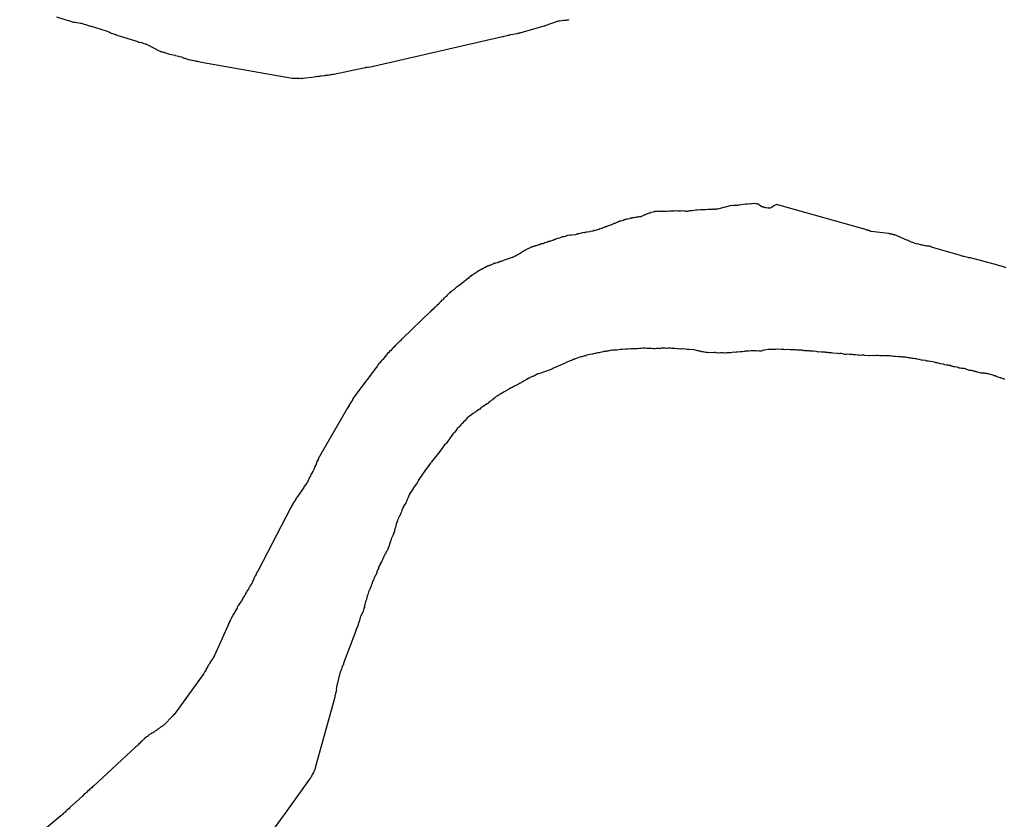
# Model space of a CAD drawing. Header units: feet. Extents: x 30669 to 99318, y 4696 to 26220.
# Tile 24 of 128: x 75451 to 76576, y 17388 to 18301. Entities that reach past the tile are written whole.
import ezdxf

# ---------------------------------------------------------------- set-up
doc = ezdxf.new("R2010")
doc.units = ezdxf.units.FT
doc.header["$LTSCALE"] = 600
doc.header["$MEASUREMENT"] = 0
doc.layers.add('ELTWR', color=2, linetype='CONTINUOUS')

msp = doc.modelspace()

# ---------------------------------------------------------------- linework, layer by layer
at = {"layer": 'ELTWR', "elevation": -54.7}
for points in [[(75493.2, 18304.7), (75506.3, 18300.5), (75507.1, 18300.3), (75508.3, 18300), (75509.8, 18299.4), (75511, 18299), (75511.9, 18298.8), (75513.1, 18298.4), (75514.5, 18298.4), (75520.6, 18297.3), (75521.4, 18297.2), (75522.3, 18297.1), (75524.7, 18296.3), (75526.2, 18295.7), (75529.7, 18294.5), (75530.6, 18294.4), (75531.8, 18294), (75532.6, 18293.9), (75533.8, 18293.5), (75535.6, 18293.2), (75536.7, 18292.8), (75551, 18288.2), (75551.6, 18287.8), (75552.8, 18287.4), (75553.4, 18286.9), (75554.3, 18286.8), (75555.6, 18285.9), (75557.3, 18285.6), (75557.9, 18285.1), (75559.7, 18284.8), (75560.3, 18284.3), (75561.2, 18284.2), (75562.1, 18283.5), (75586.1, 18276.2), (75586.7, 18275.7), (75590.2, 18275.2), (75591.4, 18274.8), (75592.2, 18274.6), (75592.9, 18274.2), (75594.6, 18273.9), (75595.3, 18273.4), (75595.8, 18273.5), (75596.4, 18273), (75597.6, 18272.6), (75610.5, 18265.6), (75611.4, 18265.5), (75612, 18265), (75612.9, 18264.9), (75613.2, 18264.6), (75614.1, 18264.5), (75614.4, 18264.2), (75614.6, 18264.6), (75615.3, 18264.1), (75615.8, 18264.2), (75616.2, 18264), (75616.7, 18264), (75617, 18263.8), (75618.2, 18263.4), (75619.7, 18262.8), (75621.2, 18262.2), (75622.4, 18261.8), (75628.5, 18260.8), (75629.1, 18260.3), (75632.6, 18259.7), (75633.2, 18259.3), (75635.8, 18258.8), (75636.5, 18258.4), (75637.3, 18258.2), (75638, 18257.7), (75639.1, 18257.4), (75640, 18257.2), (75640.6, 18256.8), (75641.8, 18256.4), (75642.7, 18256.2), (75643.9, 18255.8), (75645.6, 18255.6), (75646.5, 18255.4), (75648.2, 18255.1), (75649.4, 18254.7), (75652, 18254.3), (75652.7, 18253.8), (75653.2, 18253.9), (75654.1, 18253.8), (75655.3, 18253.4), (75658.7, 18252.8), (75762.4, 18234.4), (75763, 18234.5), (75763.8, 18234.4), (75764.9, 18234.6), (75765.8, 18234.4), (75766.9, 18234.6), (75768.3, 18234.5), (75769.2, 18234.4), (75769.8, 18234.5), (75770.6, 18234.3), (75771.7, 18234.5), (75772.6, 18234.3), (75773.1, 18234.4), (75774, 18234.3), (75775.1, 18234.4), (75787.5, 18236.1), (75789.7, 18236.4), (75790.5, 18236.8), (75792.3, 18236.5), (75793, 18236.9), (75793.9, 18236.8), (75794.7, 18237.2), (75795.6, 18237), (75798.9, 18237.5), (75799.7, 18237.4), (75800.5, 18237.8), (75801.6, 18238), (75802.5, 18237.8), (75803.3, 18238.2), (75804.1, 18238.1), (75804.7, 18238.2), (75805.5, 18238.6), (75806.3, 18238.4), (75806.9, 18238.5), (75807.7, 18238.9), (75808.5, 18238.8), (75809.3, 18239.2), (75809.9, 18239.2), (75845.9, 18246.5), (75846.5, 18246.6), (75847.3, 18247), (75848.1, 18246.9), (75848.9, 18247.3), (75849.8, 18247.1), (75854.2, 18247.8), (75855, 18248.2), (75856.6, 18248.4), (76002.7, 18282), (76003.8, 18282.2), (76004.6, 18282.6), (76007.9, 18283.1), (76008.7, 18283.5), (76009.8, 18283.7), (76010.6, 18284.1), (76011.4, 18283.9), (76012.2, 18284.3), (76015, 18284.8), (76019.4, 18285.4), (76020.2, 18285.8), (76021, 18285.7), (76021.8, 18286.1), (76022.9, 18286.3), (76023.7, 18286.7), (76025.3, 18286.9), (76026.1, 18287.3), (76026.7, 18287.4), (76050.1, 18294.1), (76051.2, 18294.3), (76051.5, 18294.6), (76066.7, 18300.1), (76067.6, 18299.9), (76072.5, 18300.7), (76073.9, 18300.6), (76075.6, 18300.9), (76076.4, 18301.3), (76077.2, 18301.1), (76077.8, 18301.2), (76078.6, 18301.6)], [(76578, 18017.9), (76575.6, 18018.7), (76574.8, 18018.9), (76571.2, 18020), (76570.3, 18020.1), (76569.1, 18020.5), (76568.5, 18021), (76537.4, 18029.1), (76536.5, 18029.3), (76536, 18029.2), (76535.1, 18029.3), (76534.5, 18029.8), (76531, 18030.4), (76529.8, 18030.8), (76529.3, 18030.7), (76528.6, 18031.2), (76527.8, 18031.3), (76526.6, 18031.7), (76525.7, 18031.8), (76492.7, 18041.4), (76491.4, 18042.3), (76490.8, 18042.2), (76489.7, 18042.6), (76488.6, 18042.4), (76487.7, 18042.6), (76486.5, 18043), (76485.6, 18043.1), (76484.5, 18043.5), (76483, 18043.6), (76482.2, 18043.7), (76481, 18044.1), (76480.1, 18044.2), (76478.9, 18044.6), (76478.1, 18044.8), (76476.9, 18045.1), (76475.8, 18045), (76475.1, 18045.4), (76474, 18045.8), (76473.1, 18046), (76472.5, 18046.4), (76468.9, 18047.6), (76468.3, 18048), (76467.1, 18048.4), (76466.1, 18049.1), (76464.4, 18049.4), (76451.6, 18055.3), (76451.1, 18055.2), (76450.8, 18055.5), (76450.2, 18055.4), (76449.3, 18055.5), (76449, 18055.8), (76448.2, 18055.9), (76447.5, 18056.4), (76446.4, 18056.2), (76445.8, 18056.7), (76445.2, 18056.6), (76444.9, 18056.8), (76444.1, 18057), (76443.5, 18056.9), (76423.7, 18059.2), (76423.1, 18059.6), (76422.5, 18059.6), (76421.6, 18060.3), (76421, 18060.2), (76420.1, 18060.9), (76419.5, 18060.8), (76418.7, 18060.9), (76418, 18061.4), (76417.1, 18061.5), (76416.5, 18062), (76415.6, 18062.2), (76414.5, 18062.5), (76315.5, 18090.1), (76315.3, 18089.7), (76314.2, 18089.6), (76314, 18089.3), (76313.4, 18089.2), (76312.6, 18088.8), (76312.4, 18088.5), (76311.6, 18088.1), (76311.4, 18087.7), (76310.6, 18087.3), (76310.4, 18087), (76309.6, 18086.6), (76309, 18086.5), (76308.3, 18086.1), (76307.2, 18086), (76306.8, 18086.2), (76306.3, 18086.1), (76303.7, 18086.5), (76303.1, 18086.5), (76302.8, 18086.7), (76302.3, 18086.6), (76301.4, 18086.8), (76301.1, 18087), (76300.5, 18086.9), (76299.9, 18087.4), (76299.6, 18087.6), (76298.7, 18087.7), (76296.2, 18089.6), (76294.6, 18090.8), (76294, 18090.7), (76293.7, 18090.9), (76292.8, 18091.1), (76292, 18091.2), (76290.9, 18091), (76290, 18091.2), (76287.8, 18090.8), (76286.9, 18091), (76285.3, 18090.7), (76284.4, 18090.9), (76282.2, 18090.5), (76281.4, 18090.7), (76280.6, 18090.3), (76279.7, 18090.4), (76273.1, 18089.4), (76272.2, 18089.6), (76271.7, 18089.5), (76270.9, 18089.1), (76270.3, 18089), (76269.5, 18089.1), (76268.4, 18089), (76267.8, 18088.9), (76267, 18089), (76265.3, 18088.8), (76265, 18089), (76264.4, 18088.9), (76248.2, 18084.7), (76247.9, 18085), (76246.8, 18084.8), (76245.9, 18084.9), (76245.7, 18084.6), (76245.1, 18084.5), (76244.6, 18084.4), (76244.2, 18084.7), (76243.4, 18084.8), (76242.6, 18084.4), (76241.7, 18084.6), (76240.6, 18084.4), (76239.8, 18084.5), (76238.1, 18084.3), (76237.2, 18084.4), (76235, 18084.1), (76234.5, 18084), (76233.6, 18084.2), (76233.1, 18084.1), (76232.2, 18084.2), (76231.1, 18084.1), (76230.2, 18084.2), (76229.7, 18084.1), (76229.4, 18084.3), (76229.1, 18084), (76228.6, 18083.9), (76227.7, 18084.1), (76225, 18083.7), (76224.4, 18083.6), (76223.5, 18083.7), (76219.7, 18083.1), (76218.8, 18083.3), (76218.6, 18083), (76217.5, 18082.8), (76216.6, 18082.9), (76216.1, 18082.9), (76215, 18082.7), (76214.2, 18082.3), (76213.6, 18082.2), (76213.3, 18082.4), (76212.8, 18082.3), (76212.5, 18082.6), (76211.4, 18082.4), (76210.5, 18082.6), (76210.2, 18082.8), (76209.6, 18082.7), (76208.7, 18082.9), (76206.5, 18082.5), (76206.2, 18082.7), (76205.1, 18082.6), (76204.3, 18082.7), (76203.7, 18082.6), (76202.8, 18082.8), (76201.7, 18082.6), (76200.9, 18082.8), (76199.2, 18082.5), (76198.4, 18082.7), (76197.8, 18082.6), (76196.9, 18082.7), (76196.4, 18082.6), (76195.8, 18082.5), (76194.7, 18082.4), (76193.9, 18082.5), (76192.2, 18082.3), (76191.3, 18082.4), (76189.7, 18082.2), (76188.8, 18082.3), (76188.6, 18082), (76187.7, 18082.1), (76187.4, 18082.4), (76186.9, 18082.3), (76186.3, 18082.2), (76185.4, 18082.3), (76184.9, 18082.3), (76184, 18082.4), (76183.5, 18082.3), (76182.6, 18082.5), (76181.8, 18082.1), (76181, 18082.2), (76180.4, 18082.1), (76180.1, 18082.4), (76178.4, 18082.1), (76178.1, 18082.3), (76177.6, 18082.3), (76176.8, 18081.9), (76176.5, 18082.1), (76175.9, 18082), (76175.1, 18081.6), (76172.4, 18081.2), (76172.2, 18080.9), (76171.6, 18080.8), (76170.8, 18080.4), (76170.3, 18080.3), (76169.5, 18079.9), (76167.8, 18079.6), (76167, 18079.2), (76166.8, 18078.9), (76166.3, 18078.8), (76164.7, 18078), (76164.2, 18077.9), (76163.7, 18077.3), (76163.4, 18077.5), (76162.8, 18077.4), (76162, 18077), (76161.5, 18077), (76161.3, 18076.6), (76160.5, 18076.2), (76159.9, 18076.1), (76159, 18076.3), (76158.5, 18076.2), (76157.7, 18075.8), (76156.1, 18075.6), (76155.2, 18075.7), (76154.4, 18075.3), (76153.3, 18075.1), (76152.4, 18075.3), (76152, 18074.6), (76151.7, 18074.9), (76151.1, 18074.8), (76150, 18074.6), (76149.8, 18074.3), (76149.5, 18074.5), (76148.4, 18074.4), (76148.1, 18074), (76145.4, 18073.6), (76145.1, 18073.3), (76144.3, 18073.4), (76143.5, 18073), (76142.9, 18073), (76142.7, 18072.6), (76141.6, 18072.5), (76141.4, 18072.2), (76141.1, 18072.4), (76140.5, 18072.3), (76140.3, 18072), (76139.5, 18071.6), (76137.8, 18071.3), (76137.6, 18071), (76137.3, 18071.2), (76136.2, 18071.1), (76136, 18070.8), (76135.4, 18070.7), (76135.2, 18070.4), (76134.4, 18069.9), (76133.8, 18069.9), (76133.1, 18069.5), (76132.5, 18069.4), (76130.9, 18068.6), (76129.8, 18068.4), (76129.4, 18067.8), (76128.8, 18067.7), (76128.3, 18067.6), (76128, 18067.3), (76127.3, 18066.9), (76126.2, 18066.7), (76125.9, 18066.4), (76123.7, 18066), (76123.5, 18065.7), (76122.4, 18065.6), (76121.6, 18065.2), (76121.4, 18064.8), (76120.8, 18064.8), (76120.3, 18064.7), (76120, 18064.3), (76118.9, 18064.2), (76118.7, 18063.9), (76117.1, 18063.6), (76116.8, 18063.3), (76116, 18062.9), (76115.8, 18062.6), (76114.2, 18062.3), (76113.6, 18062.2), (76113.4, 18061.9), (76112.8, 18061.8), (76112.6, 18061.5), (76110.9, 18061.3), (76110.2, 18060.8), (76108.5, 18060.6), (76108.3, 18060.3), (76107.2, 18060.1), (76106.9, 18060.3), (76106.3, 18060.3), (76106.1, 18059.9), (76102.8, 18059.4), (76102.5, 18059.1), (76099.2, 18058.6), (76098.7, 18058.5), (76097, 18058.3), (76096.8, 18057.9), (76095.9, 18058.1), (76093.7, 18057.7), (76093, 18057.3), (76089.7, 18056.8), (76088, 18056.6), (76087.8, 18056.3), (76086.7, 18056.1), (76085.9, 18055.7), (76082, 18055.1), (76081.2, 18055.2), (76079, 18054.9), (76078.6, 18055.1), (76077, 18054.9), (76076.5, 18054.2), (76075.7, 18054.4), (76074.9, 18054), (76073.8, 18053.8), (76073, 18053.4), (76072.4, 18053.3), (76071.9, 18053.2), (76070.8, 18053.1), (76069.2, 18052.3), (76068.7, 18052.2), (76067.9, 18051.8), (76066.2, 18051.5), (76066, 18051.2), (76063.8, 18050.9), (76063.3, 18050.2), (76062.2, 18050.1), (76061.9, 18050.3), (76061.7, 18050), (76061.1, 18049.9), (76060.9, 18049.6), (76060.1, 18049.2), (76059, 18049), (76058.8, 18048.7), (76057.1, 18048.4), (76056.9, 18048.1), (76055.3, 18047.9), (76055, 18047.5), (76053.9, 18047.4), (76053.7, 18047), (76052.9, 18046.6), (76050.7, 18046.3), (76050.2, 18045.7), (76049.1, 18045.5), (76048.6, 18045.4), (76046.9, 18045.2), (76046.2, 18044.8), (76045.6, 18044.7), (76044.8, 18044.3), (76043.7, 18044.1), (76043.5, 18043.8), (76041.8, 18043.5), (76041.1, 18043.1), (76040.8, 18042.8), (76040.3, 18042.7), (76040, 18043), (76039.2, 18042.5), (76038.6, 18042.5), (76038.4, 18042.1), (76036.7, 18041.9), (76036.5, 18041.6), (76034.9, 18041.3), (76034.4, 18040.7), (76033.8, 18040.6), (76033.6, 18040.3), (76032.5, 18040.1), (76032.3, 18039.8), (76031.7, 18039.7), (76031.5, 18039.4), (76030.9, 18039.3), (76030.7, 18039), (76030.2, 18038.9), (76029.7, 18038.3), (76029.4, 18038.5), (76028.9, 18037.9), (76027.8, 18037.7), (76027.6, 18037.4), (76027.3, 18037.1), (76026.8, 18037), (76026.6, 18036.7), (76026, 18036.6), (76025.8, 18036.3), (76025.2, 18036.2), (76024.8, 18035.5), (76024.2, 18035.4), (76024, 18035.1), (76023.4, 18035), (76023, 18034.4), (76022.4, 18034.3), (76022, 18033.7), (76021.4, 18033.6), (76020.6, 18033.2), (76020.2, 18032.6), (76019.6, 18032.5), (76018.8, 18032.1), (76018.6, 18031.8), (76018, 18031.7), (76017.3, 18031.3), (76017, 18031), (76015.9, 18030.8), (76015.5, 18030.1), (76014.4, 18030), (76014.1, 18029.7), (76013.6, 18029.6), (76004.5, 18026.5), (76003.9, 18026.4), (76003.7, 18026.1), (76002.9, 18025.7), (76001.8, 18025.5), (76001, 18025.1), (75999.9, 18024.9), (75999.1, 18024.5), (75998, 18024.4), (75997, 18023.6), (75994.8, 18023.3), (75994, 18022.9), (75992.4, 18022.6), (75992.2, 18022.3), (75991.6, 18022.2), (75991.4, 18021.9), (75990.3, 18021.7), (75989.5, 18021.3), (75989.3, 18021), (75988.5, 18020.6), (75987.4, 18020.5), (75986.6, 18020), (75986.4, 18019.7), (75985.3, 18019.6), (75985, 18019.2), (75984.5, 18019.2), (75983.7, 18018.8), (75983.5, 18018.4), (75982.4, 18018.3), (75981.6, 18017.9), (75981.3, 18017.5), (75980.8, 18017.5), (75980.3, 18016.8), (75979.8, 18016.7), (75979.5, 18016.4), (75979, 18016.3), (75978.8, 18016), (75977.7, 18015.9), (75977.4, 18015.5), (75976.6, 18015.1), (75976.4, 18014.8), (75975.9, 18014.7), (75975.6, 18014.4), (75975.1, 18014.3), (75974.6, 18013.7), (75974.1, 18013.6), (75973.8, 18013.3), (75973.3, 18013.2), (75972.8, 18012.6), (75972.6, 18012.2), (75972, 18012.2), (75971.8, 18011.8), (75971.2, 18011.8), (75971, 18011.4), (75970.5, 18011.4), (75970, 18010.7), (75969.5, 18010.6), (75969, 18010), (75968.4, 18009.9), (75968.2, 18009.6), (75967.7, 18009.5), (75967.4, 18009.2), (75967.2, 18008.9), (75966.9, 18009.1), (75965.9, 18007.8), (75965.6, 18008.1), (75964.9, 18007.1), (75964.4, 18007), (75963.7, 18006.1), (75953.1, 17997.7), (75952.9, 17997.4), (75952.4, 17997.3), (75952.1, 17997), (75951.6, 17996.9), (75951.3, 17996.6), (75950.6, 17996.2), (75949.9, 17995.2), (75949.1, 17994.8), (75948.4, 17993.9), (75947.6, 17993.5), (75947.1, 17992.8), (75946.3, 17992.4), (75945.6, 17992), (75945.3, 17991.7), (75944.5, 17991.3), (75943.9, 17990.3), (75943.3, 17990.3), (75942.6, 17989.3), (75941.8, 17988.9), (75941.4, 17988.3), (75940.8, 17988.2), (75940.1, 17987.2), (75939.9, 17986.9), (75939.3, 17986.8), (75938.2, 17985.2), (75937.4, 17984.8), (75936.4, 17983.6), (75935.7, 17983.2), (75934.7, 17981.9), (75934.3, 17981.3), (75933.5, 17980.8), (75932.3, 17979.3), (75931.5, 17978.9), (75930.6, 17977.6), (75929.8, 17977.2), (75928.7, 17975.6), (75928.1, 17975.5), (75927.6, 17974.9), (75927.2, 17974.2), (75926.4, 17973.8), (75925.5, 17972.6), (75924.9, 17972.5), (75923.8, 17970.9), (75923, 17970.5), (75922.3, 17969.5), (75921.7, 17969.5), (75920.8, 17968.2), (75888.6, 17937.6), (75887.9, 17936.6), (75887.1, 17936.2), (75886, 17934.6), (75885.2, 17934.2), (75884, 17932.6), (75883.5, 17932.5), (75883, 17931.9), (75882.3, 17931), (75881.5, 17930.6), (75880.6, 17929.3), (75880.1, 17929.2), (75878.7, 17927.3), (75878.1, 17927.2), (75877.9, 17926.9), (75877.6, 17926.6), (75876.9, 17925.6), (75876.4, 17925.5), (75874.5, 17923), (75874, 17922.9), (75872.8, 17921.3), (75872, 17920.9), (75871.8, 17920.6), (75869, 17916.8), (75868.5, 17916.7), (75865.9, 17913.2), (75865.4, 17912.6), (75864.7, 17912.2), (75862.3, 17909), (75861.5, 17908.6), (75859.7, 17906), (75835.2, 17873.2), (75833.5, 17871), (75831.7, 17868.5), (75831.5, 17867.6), (75831.1, 17867), (75830.4, 17866), (75830.2, 17865.1), (75827.4, 17861.3), (75827.3, 17860.5), (75825, 17857.3), (75793.5, 17802.3), (75793, 17801.6), (75792.8, 17800.8), (75792.2, 17799.8), (75792, 17798.9), (75791.1, 17797.7), (75791.2, 17797.1), (75790.7, 17796.5), (75790.3, 17795.3), (75790.2, 17794.4), (75789.7, 17793.8), (75789.6, 17792.9), (75788.6, 17791.7), (75788.5, 17790.8), (75788, 17790.2), (75787.9, 17789.3), (75787.4, 17788.7), (75787, 17787.5), (75786.6, 17786.8), (75786.4, 17786), (75785.2, 17784.4), (75785.1, 17783.5), (75783.7, 17781.6), (75783.3, 17780.4), (75782.4, 17779.1), (75782.2, 17778.3), (75781.5, 17777.3), (75781.4, 17776.5), (75780.9, 17775.8), (75780.5, 17774.6), (75779.4, 17773), (75779, 17771.9), (75776.2, 17768.1), (75775.8, 17766.9), (75767.5, 17755.4), (75766.5, 17754.2), (75766.4, 17753.3), (75763.1, 17748.8), (75763, 17748), (75761.6, 17746.1), (75761.4, 17745.2), (75760.7, 17744.2), (75760.6, 17743.4), (75723.4, 17672), (75722.3, 17670.4), (75722.1, 17669.5), (75721, 17667.9), (75721.1, 17667.4), (75720.1, 17666.1), (75719.7, 17664.9), (75719.1, 17664), (75718.7, 17662.8), (75718.5, 17661.9), (75717.8, 17661), (75717.4, 17659.8), (75716.7, 17658.8), (75716.1, 17657.3), (75714.5, 17655.1), (75713.9, 17653.6), (75713, 17652.3), (75712.4, 17650.8), (75710.7, 17648.6), (75710.3, 17647.4), (75708.5, 17644.9), (75708.1, 17643.7), (75707.4, 17642.7), (75706.2, 17641.2), (75706.1, 17640.3), (75704.7, 17638.4), (75704.5, 17637.5), (75700.6, 17632.1), (75700.4, 17631.2), (75699.5, 17630), (75699.4, 17629.1), (75697.5, 17626.6), (75697.6, 17626), (75696.7, 17624.7), (75696.5, 17623.9), (75694.9, 17621.7), (75694.7, 17620.8), (75694, 17619.8), (75693.1, 17618.6), (75693.2, 17618), (75692.3, 17616.7), (75691.9, 17615.6), (75691.2, 17614.6), (75691, 17613.7), (75690.1, 17612.5), (75690, 17611.6), (75689.3, 17610.6), (75689.1, 17609.8), (75673.2, 17574.1), (75672.1, 17572.5), (75671.9, 17571.6), (75668.4, 17566.9), (75668.3, 17566), (75667.3, 17564.7), (75666.9, 17564.1), (75665.7, 17562.5), (75665.6, 17561.6), (75664.2, 17559.7), (75664, 17558.8), (75662.4, 17556.6), (75662.3, 17555.8), (75661.3, 17554.5), (75632.8, 17514.9), (75627.4, 17507.5), (75626.7, 17507.1), (75625.5, 17505.6), (75616, 17495.9), (75615.5, 17495.3), (75614.8, 17494.9), (75614.3, 17494.2), (75613.5, 17493.8), (75612.5, 17493.1), (75611.7, 17492.7), (75610.7, 17492), (75609.9, 17491.6), (75609.4, 17491), (75608.9, 17490.9), (75608.4, 17490.2), (75607.9, 17490.2), (75607.4, 17489.5), (75606.6, 17489.1), (75605.6, 17488.4), (75604.6, 17487.7), (75604.1, 17487), (75603.3, 17486.6), (75602.8, 17486.6), (75602, 17486.1), (75601, 17485.4), (75600.2, 17485), (75599.2, 17484.3), (75598.4, 17483.9), (75598, 17483.3), (75597.2, 17482.9), (75596.9, 17482.5), (75596.2, 17482.1), (75595.1, 17481.4), (75594.7, 17480.8), (75593.7, 17480.1), (75593.2, 17479.4), (75592.4, 17479), (75591.9, 17478.4), (75590.9, 17477.7), (75590.5, 17477), (75589.4, 17476.3), (75588.3, 17474.7), (75587.3, 17474), (75586.6, 17473.1), (75585.6, 17472.3), (75584.9, 17471.4), (75583.8, 17470.7), (75535.3, 17425.7), (75534.3, 17425), (75533.3, 17423.7), (75531.3, 17422.3), (75530.6, 17421.3), (75528.6, 17419.9), (75527.9, 17418.9), (75526.6, 17417.9), (75525.6, 17417.1), (75525.2, 17416.5), (75524.1, 17415.8), (75523.4, 17414.8), (75522.7, 17414.4), (75508.9, 17401.6), (75507.9, 17400.9), (75507.2, 17399.9), (75505.1, 17398.5), (75504.4, 17397.5), (75503.6, 17397.1), (75503, 17396.2), (75502.2, 17395.8), (75501.5, 17394.8), (75500.7, 17394.4), (75500, 17393.5), (75499.2, 17393.1), (75498.7, 17392.4), (75498, 17392), (75451.1, 17352.7)], [(76576.5, 17890.7), (76575.7, 17890.8), (76574.5, 17891.2), (76573.6, 17891.3), (76573, 17891.8), (76572.1, 17891.9), (76571.8, 17892.2), (76570.1, 17892.5), (76566.5, 17893.6), (76565.6, 17894.3), (76564.1, 17894.4), (76563.2, 17895.1), (76562, 17895.5), (76561.1, 17895.6), (76559.9, 17896), (76559.3, 17896.4), (76557.6, 17896.7), (76556.7, 17896.9), (76555.8, 17897), (76554.4, 17897.1), (76553.2, 17897.5), (76549, 17897.7), (76546.6, 17898.4), (76544.9, 17898.7), (76544.6, 17899), (76543.7, 17899.1), (76543.4, 17899.3), (76542.5, 17899.5), (76541.6, 17899.6), (76539.3, 17900.4), (76537.8, 17900.5), (76536.1, 17900.7), (76533.7, 17901.5), (76532.9, 17901.7), (76531.4, 17902.3), (76530.2, 17902.7), (76527.3, 17902.8), (76525.8, 17903.4), (76524.4, 17903.4), (76523.2, 17903.8), (76521.7, 17904.4), (76518.9, 17904.6), (76517.7, 17904.9), (76516.2, 17905.6), (76515.3, 17905.7), (76514.2, 17906.1), (76512.4, 17906.4), (76511.2, 17906.8), (76509.8, 17906.8), (76508.1, 17907.1), (76506.6, 17907.7), (76503.1, 17908.3), (76501.9, 17908.7), (76500.7, 17909.1), (76499, 17909.4), (76497.6, 17909.4), (76496.1, 17910.1), (76489.1, 17911.2), (76487.2, 17911.2), (76485.7, 17911.8), (76482.2, 17912.4), (76481.1, 17912.2), (76478.7, 17913), (76477.8, 17913.2), (76476.1, 17913.4), (76475.5, 17913.9), (76474.6, 17914.1), (76473.5, 17913.9), (76472.3, 17914.3), (76470.9, 17914.3), (76469.7, 17914.7), (76468.6, 17914.5), (76467.4, 17914.9), (76466.6, 17915.1), (76465.4, 17915.5), (76464.5, 17915.6), (76463.1, 17915.7), (76461.7, 17915.7), (76460.8, 17915.9), (76459.4, 17915.9), (76458.5, 17916.1), (76457.1, 17916.1), (76455.1, 17916.1), (76451.7, 17916.7), (76449.7, 17916.7), (76447.9, 17917), (76446.5, 17917), (76445.3, 17917.4), (76444.2, 17917.3), (76443.4, 17917.4), (76442.3, 17917.2), (76441.4, 17917.4), (76440.5, 17917.5), (76438.3, 17917.2), (76437.2, 17917.6), (76436.1, 17917.4), (76434.6, 17917.5), (76433.8, 17917.6), (76432.7, 17917.4), (76430.9, 17917.7), (76430.4, 17917.6), (76429.5, 17917.8), (76427.9, 17917.5), (76427, 17917.7), (76425.9, 17917.5), (76425, 17917.7), (76422.8, 17917.3), (76421.6, 17917.7), (76420.5, 17917.5), (76416.3, 17917.7), (76415.4, 17917.9), (76412.6, 17918), (76410.9, 17917.7), (76409.7, 17918.1), (76408.6, 17917.9), (76406, 17918.4), (76404.6, 17918.5), (76403.7, 17918.6), (76402.3, 17918.7), (76401.1, 17919), (76400, 17918.9), (76399.2, 17919), (76396.3, 17919.1), (76395.2, 17919), (76393.8, 17919), (76392.6, 17919.4), (76391.2, 17919.5), (76389.5, 17919.8), (76388.1, 17919.8), (76387, 17919.7), (76385.8, 17920), (76380.1, 17920.3), (76378.4, 17920.6), (76375.5, 17920.7), (76374.3, 17921.1), (76373.5, 17921.2), (76372.1, 17921.3), (76371.2, 17921.5), (76370.3, 17921.6), (76369.2, 17921.4), (76367.8, 17921.5), (76366.9, 17921.6), (76364.1, 17921.8), (76363, 17921.6), (76362.1, 17921.7), (76360.9, 17922.1), (76357.5, 17922.7), (76356.4, 17922.5), (76355.5, 17922.7), (76354.1, 17922.8), (76353.2, 17922.9), (76350.4, 17923), (76349.5, 17923.2), (76348.1, 17923.2), (76347.2, 17923.4), (76346.1, 17923.2), (76344.9, 17923.6), (76344.1, 17923.7), (76339.8, 17923.9), (76338.7, 17923.8), (76337.5, 17924.1), (76333.3, 17924.3), (76331.3, 17924.3), (76329.9, 17924.4), (76325.9, 17924.3), (76324.2, 17924.6), (76322.6, 17924.4), (76320.8, 17924.7), (76316.6, 17924.8), (76314.9, 17924.6), (76313.5, 17924.7), (76312.1, 17924.7), (76310.4, 17924.5), (76309, 17924.5), (76307.9, 17924.4), (76306.5, 17924.4), (76301.5, 17923.6), (76300.7, 17923.8), (76299.1, 17923), (76298, 17922.8), (76297.5, 17922.7), (76296, 17922.8), (76294.3, 17923.1), (76292.7, 17922.8), (76291.5, 17923.2), (76290.4, 17923), (76288.9, 17923.1), (76287.8, 17922.9), (76286.4, 17923), (76283.7, 17922.6), (76280.8, 17922.7), (76279.7, 17922.5), (76278.4, 17922), (76277.2, 17922.4), (76275.9, 17921.9), (76274.5, 17922), (76271.2, 17921.5), (76269.7, 17921.6), (76268.1, 17921.3), (76266.7, 17921.4), (76263.4, 17920.8), (76262, 17920.9), (76260.3, 17920.7), (76258.9, 17920.7), (76257.8, 17920.5), (76256.4, 17920.6), (76255.3, 17920.4), (76254.1, 17920.8), (76253, 17920.6), (76251.6, 17920.7), (76249.4, 17920.4), (76248.5, 17920.5), (76247.1, 17920.6), (76245.9, 17921), (76244.5, 17921), (76243.4, 17920.9), (76239.1, 17921), (76238, 17920.9), (76236.3, 17921.2), (76234.9, 17921.2), (76232.3, 17921.7), (76231.7, 17921.6), (76231.4, 17921.8), (76229.7, 17922.1), (76229.1, 17922), (76228.5, 17922.5), (76227.6, 17922.6), (76226.4, 17923), (76225.5, 17923.2), (76224.4, 17923.5), (76222.9, 17923.6), (76221.4, 17924.2), (76215.8, 17924.5), (76214.9, 17924.6), (76213.5, 17924.7), (76209.1, 17925.4), (76208.4, 17925), (76207.2, 17925.4), (76206.4, 17925), (76204.7, 17925.3), (76203.6, 17925.1), (76202.4, 17925.5), (76199.5, 17925.6), (76197.6, 17925.6), (76196.1, 17925.7), (76194.4, 17926), (76191.6, 17926.1), (76189.9, 17925.8), (76188.5, 17925.9), (76186.5, 17925.9), (76183.7, 17926), (76182.4, 17925.5), (76181.5, 17925.7), (76178.7, 17925.8), (76177, 17925.5), (76175, 17925.5), (76173.3, 17925.8), (76167.4, 17925.7), (76165.1, 17925.9), (76163.1, 17925.9), (76160.9, 17925.6), (76159, 17925.6), (76157, 17925.5), (76155.4, 17925.3), (76152.5, 17925.4), (76151.4, 17925.2), (76150, 17925.3), (76148.9, 17925.1), (76147.5, 17925.2), (76145.8, 17924.9), (76143, 17925.1), (76139.7, 17924.5), (76138.3, 17924.6), (76136.9, 17924.7), (76135.5, 17924.2), (76133.3, 17923.8), (76131.9, 17923.9), (76129.7, 17923.6), (76128.8, 17923.7), (76127.7, 17923.5), (76126.9, 17923.7), (76125.8, 17923.5), (76125, 17923.1), (76123.6, 17923.2), (76122.5, 17922.5), (76121.4, 17922.8), (76120.6, 17922.4), (76118.4, 17922.1), (76117.6, 17921.7), (76114.3, 17921.2), (76113, 17920.7), (76111.5, 17920.8), (76109.3, 17920.4), (76108.6, 17920), (76106.4, 17919.7), (76105.6, 17919.3), (76102.3, 17918.8), (76100.9, 17918.3), (76098.7, 17917.9), (76097.9, 17917.5), (76096.8, 17917.4), (76095.5, 17916.9), (76094.4, 17916.7), (76093.1, 17916.2), (76092, 17916), (76088, 17914.6), (76086.9, 17914.4), (76085.5, 17913.9), (76084.5, 17913.2), (76083.4, 17913), (76082.1, 17912.5), (76081.3, 17912.1), (76080, 17911.7), (76079.2, 17911.2), (76077.9, 17910.8), (76076.3, 17910), (76075.7, 17909.9), (76075.5, 17909.6), (76075, 17909.5), (76074.2, 17909.1), (76061, 17903.1), (76060.2, 17902.7), (76058.9, 17902.2), (76058.1, 17901.8), (76056.8, 17901.3), (76056, 17900.9), (76054.7, 17900.4), (76053.6, 17900.2), (76052.8, 17899.8), (76051.5, 17899.4), (76050.7, 17898.9), (76049, 17898.7), (76047.5, 17897.9), (76046.4, 17897.7), (76045, 17897.2), (76044.2, 17896.8), (76043.1, 17896.7), (76038.4, 17894.2), (76037.9, 17894.2), (76037.1, 17893.8), (76036.6, 17893.7), (76035, 17892.9), (76034.2, 17892.5), (76033.7, 17891.8), (76032.6, 17891.7), (76029.5, 17890), (76027.5, 17888.6), (76025.9, 17887.8), (76024.9, 17887.1), (76024.1, 17886.7), (76023.1, 17886), (76022, 17885.8), (76021, 17885.1), (76017.9, 17883.5), (76016.5, 17883), (76015.5, 17882.2), (76014.7, 17881.8), (76013.7, 17881.1), (76012.6, 17880.9), (76010.6, 17879.5), (76009.8, 17879.1), (76008.5, 17878.6), (76007.4, 17877.9), (76006.7, 17877.5), (76004.6, 17876.1), (76003.3, 17875.6), (76001.3, 17874.1), (75999.9, 17873.6), (75998.7, 17872.6), (75996.6, 17871.2), (75995.3, 17870.7), (75994.3, 17869.9), (75993.8, 17869.3), (75992.8, 17868.6), (75992, 17868.2), (75991.3, 17867.2), (75989.8, 17866.4), (75989.1, 17865.5), (75987.5, 17864.7), (75986.8, 17863.7), (75985.8, 17863), (75985, 17862.6), (75979.9, 17859), (75979.2, 17858.6), (75978.1, 17857.9), (75977.4, 17857.5), (75976.7, 17856.5), (75975.9, 17856.1), (75972.8, 17854), (75972, 17853.5), (75971, 17852.8), (75970.6, 17852.2), (75969, 17851.4), (75966, 17849.2), (75964.9, 17848.5), (75964.5, 17847.9), (75962.4, 17846.4), (75961.7, 17845.5), (75961, 17845.1), (75959.6, 17843.2), (75958.8, 17842.8), (75956.7, 17839.9), (75955.9, 17839.5), (75955.7, 17839.2), (75955.2, 17838.5), (75954, 17837), (75952.8, 17835.9), (75952.3, 17835.3), (75951.3, 17834.6), (75948.1, 17830.1), (75947.3, 17829.7), (75946.8, 17829.1), (75938.2, 17817.3), (75937.5, 17816.4), (75936.5, 17815.7), (75930.9, 17808), (75921.7, 17796.2), (75921.3, 17795.6), (75920.3, 17794.8), (75913.8, 17785.9), (75907.1, 17776.2), (75906.6, 17775.5), (75906.5, 17774.7), (75905.3, 17773.1), (75905.4, 17772.5), (75901.9, 17767.8), (75900.7, 17766.2), (75900.6, 17765.3), (75896.9, 17760.2), (75896.4, 17759.6), (75896.3, 17758.7), (75895.3, 17757.4), (75895.2, 17756.6), (75894.8, 17755.4), (75894.3, 17754.8), (75894.2, 17753.9), (75893.7, 17753.3), (75893.8, 17752.7), (75893.4, 17752.1), (75893.4, 17751.5), (75892.5, 17750.3), (75892.1, 17749.1), (75889.6, 17745.6), (75889.4, 17744.7), (75888.7, 17743.7), (75888.6, 17742.9), (75888.1, 17742.2), (75887.7, 17741.1), (75887.5, 17740.7), (75887.2, 17739), (75886.7, 17738.4), (75886.6, 17737.5), (75886.1, 17736.9), (75886, 17736), (75885.5, 17735.4), (75885.1, 17734.2), (75884.7, 17733.5), (75884, 17732.6), (75883.8, 17731.7), (75883.4, 17731.1), (75883.2, 17730.2), (75882.8, 17729), (75882.4, 17728.4), (75882.2, 17727.5), (75881.7, 17726.9), (75881.6, 17726), (75881.1, 17725.4), (75880.4, 17721.1), (75879.9, 17720.4), (75879.8, 17719.5), (75879.4, 17718.4), (75879.1, 17716.6), (75878.4, 17715.7), (75878.3, 17714.8), (75877.9, 17713.6), (75877.7, 17712.8), (75876.8, 17711.5), (75876, 17709.1), (75875.3, 17708.2), (75875.1, 17706.4), (75874.9, 17705.6), (75874.4, 17704.9), (75874.1, 17703.7), (75873.9, 17702.9), (75872.8, 17699.3), (75872.1, 17698.4), (75871.9, 17697.5), (75871.5, 17696.3), (75871.1, 17695.7), (75870.7, 17694.5), (75869.5, 17692.9), (75869.2, 17691.7), (75868, 17690.1), (75867.6, 17688.9), (75867.1, 17688.3), (75867, 17687.4), (75866.3, 17686.5), (75865.9, 17685.3), (75865.5, 17684.7), (75865.1, 17683.5), (75864.6, 17682.8), (75864.2, 17681.6), (75862.8, 17679.7), (75862.7, 17678.9), (75862, 17677.9), (75861.8, 17677), (75861.1, 17676.1), (75860.9, 17674.4), (75860.2, 17673.4), (75860, 17672.5), (75859.5, 17671.9), (75859.2, 17670.7), (75859, 17669.8), (75858.6, 17668.7), (75858.2, 17668), (75857.8, 17666.8), (75857.1, 17665.9), (75856.7, 17664.7), (75856.2, 17664.1), (75855.9, 17662.9), (75855.3, 17661.4), (75854.6, 17660.4), (75853.8, 17658.1), (75853.6, 17657.2), (75853.2, 17656.6), (75853, 17655.7), (75852.6, 17655), (75852.3, 17653.3), (75851.6, 17652.4), (75851.7, 17651.8), (75851.2, 17651.2), (75851, 17650.3), (75850.6, 17649.7), (75850.1, 17649), (75850, 17648.2), (75849.5, 17647.5), (75849.2, 17645.8), (75848.7, 17645.2), (75848.4, 17643.4), (75848.2, 17643.1), (75847.8, 17640.5), (75847.3, 17639.9), (75847.2, 17639), (75847, 17638.1), (75846.5, 17637.5), (75846.2, 17636.3), (75846, 17635.4), (75845.6, 17634.8), (75845.3, 17633.1), (75845, 17632.8), (75844.9, 17631.9), (75845, 17631.3), (75844.8, 17630.5), (75844.9, 17629.9), (75844.4, 17629.3), (75844.1, 17627.5), (75844, 17626.7), (75843.5, 17626), (75843.4, 17625.2), (75842.9, 17624.5), (75842.5, 17623.4), (75841.4, 17621.8), (75841, 17620.6), (75840.5, 17619.9), (75840.4, 17619.1), (75839.9, 17618.4), (75839.3, 17615), (75838.9, 17614.3), (75838.5, 17613.1), (75838.6, 17612.6), (75838.2, 17611.4), (75837.7, 17610.8), (75837.6, 17609.9), (75837.7, 17609.4), (75837, 17608.4), (75836.8, 17607.5), (75835.9, 17606.3), (75835.7, 17605.4), (75835, 17604.4), (75835.1, 17603.9), (75835, 17603), (75821.7, 17568.3), (75821.6, 17567.4), (75821.1, 17566.8), (75820.8, 17565.1), (75820.5, 17563.9), (75820, 17563.2), (75819.6, 17562.1), (75818.9, 17561.1), (75818.6, 17559.4), (75818.2, 17558.7), (75817.8, 17557.5), (75817.6, 17556.7), (75817.2, 17556), (75812.9, 17539.6), (75813.1, 17538.5), (75812.8, 17536.8), (75812.9, 17536.2), (75812.3, 17532.7), (75811.9, 17531.6), (75811.6, 17529.8), (75811.2, 17529.2), (75810.9, 17527.5), (75788.7, 17446.6), (75788.6, 17445.7), (75788.2, 17444.5), (75787.7, 17443.9), (75787.6, 17443), (75787.1, 17442.4), (75786.7, 17441.2), (75785.1, 17439), (75784.7, 17437.8), (75784.3, 17437.1), (75783.9, 17435.9), (75783, 17434.7), (75756.3, 17397.6), (75741.9, 17377.9)]]:
    msp.add_lwpolyline(points, dxfattribs=at)

doc.saveas('drawing.dxf')
